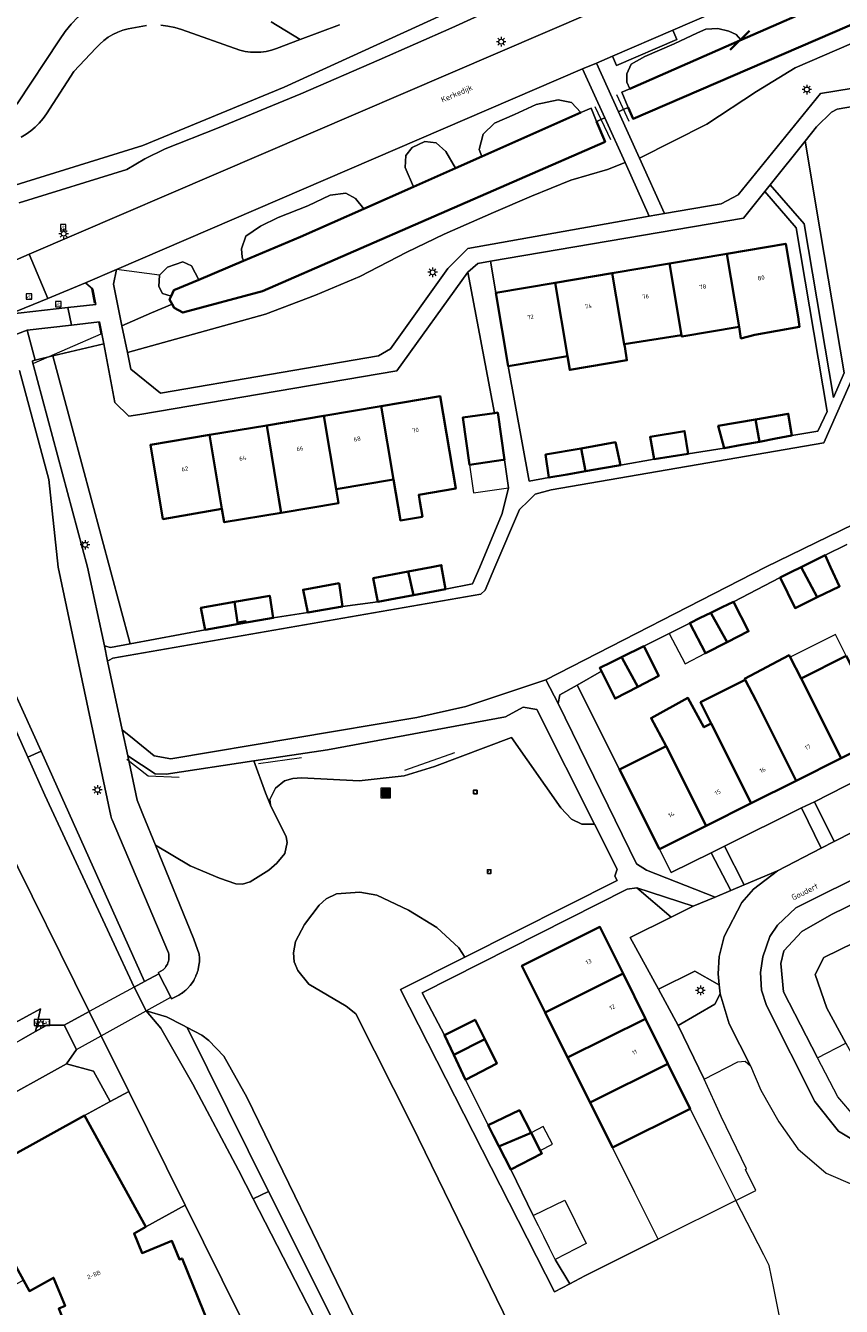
# Model space of a CAD drawing. Header units: metres. Extents: x 108651 to 109770, y 520801 to 521818.
# Tile 16 of 66: x 109212 to 109297, y 520923 to 521056. Entities that reach past the tile are written whole.
import ezdxf
from ezdxf.enums import TextEntityAlignment as Align

# ---------------------------------------------------------------- set-up
doc = ezdxf.new("R2010")
doc.units = ezdxf.units.M
for name, color, linetype, lineweight in [('B-WE-GK-BESCHOEIING-G', 253, 'OB-BESCHOEIING-BLOK', 35), ('B-WE-GR-BEPLANTING_CULTUUR_BOSPLANTSOEN-GV', 253, 'Continuous', 18), ('B-WE-GR-BEPLANTING_CULTUUR_HEESTERS-GV', 253, 'Continuous', 18), ('B-WE-GR-BEPLANTING_CULTUUR_ROOS-GV', 253, 'Continuous', 18), ('B-WE-GR-GRAS-GV', 253, 'Continuous', 13), ('B-WE-IE-MEUBILAIR_WEGMEUBILAIR-S', 253, 'Continuous', 25), ('B-WE-IE-MEUBILAIR_WEGMEUBILAIR_VERKEERSBORD-S', 253, 'Continuous', 25), ('B-WE-IE-TERREINAFSCHEIDING_KUNSTMATIG_HEKWERK-G', 253, 'IE-TERREINAFSCHEIDING_KUNSTMATIG-SO', 18), ('B-WE-KL-ET_LS_OV_LICHTMAST-S', 253, 'Continuous', 25), ('B-WE-KW-KUNSTWERK-GV', 253, 'Continuous', 18), ('B-WE-OG-BEBOUWING-GV', 253, 'Continuous', 35), ('B-WE-OG-BEBOUWING-T18', 253, 'Continuous', 18), ('B-WE-OG-BEBOUWING_LUIFEL-GV', 253, 'Continuous', 18), ('B-WE-OG-TERREIN_CULTUURSCHEIDING-GV', 253, 'Continuous', 18), ('B-WE-OG-TERREIN_ERF-GV', 253, 'Continuous', 18), ('B-WE-OG-TOPOGRAFIE-T18', 253, 'Continuous', 18), ('B-WE-OG-WATER_SLOOT-GV', 253, 'Continuous', 18), ('B-WE-VH-KANTVERHARDING-G', 253, 'Continuous', 18), ('B-WE-VH-VERHARDING_ASFALT-GV', 253, 'Continuous', 18), ('B-WE-VH-VERHARDING_BETONSTRAATSTEEN-GV', 253, 'Continuous', 18), ('B-WE-VH-VERHARDING_OPEN-GV', 253, 'Continuous', 18), ('B-WE-VH-VERHARDING_STRAATBAKSTEEN-GV', 253, 'Continuous', 18)]:
    doc.layers.add(name, color=color, linetype=linetype, lineweight=lineweight)
doc.styles.add('NLCS-ISO', font='NLCS-ISO.ttf')
doc.styles.add('NLCS-ISO-M250-T18', font='NLCS-ISO.ttf', dxfattribs={"height": 0.45})
doc.linetypes.add('IE-TERREINAFSCHEIDING_KUNSTMATIG-SO', pattern='A,4,[82,NLCS.SHX,S=0.75,R=90,X=0,Y=0],4,-2', length=10)
doc.linetypes.add('OB-BESCHOEIING-BLOK', pattern='A,6,-1,[152,NLCS.SHX,S=2,R=0,X=-1,Y=0]', length=7)

# ---------------------------------------------------------------- blocks, each defined once
blk = doc.blocks.new('SIE-WEG_AFVALBAK-SO')
at = {"linetype": 'ByBlock', "lineweight": 18}
h = blk.add_hatch(color=0, dxfattribs=at)
h.dxf.hatch_style = 1
h.paths.add_polyline_path([(-1.5, -1.5), (1.5, -1.5), (1.5, 1.5), (-1.5, 1.5)])
at = {"color": 0, "linetype": 'ByBlock', "lineweight": 18}
for points in [[(-2, -2), (2, -2), (2, 2), (-2, 2)], [(-1.5, -1.5), (1.5, -1.5), (1.5, 1.5), (-1.5, 1.5)]]:
    blk.add_lwpolyline(points, close=True, dxfattribs=at)
blk = doc.blocks.new('SIE-WEG_VERKEERSBORD-SO')
at = {"color": 0, "linetype": 'ByBlock', "lineweight": 18}
blk.add_lwpolyline([(-1.125, -1.125), (1.125, -1.125), (1.125, 1.125), (-1.125, 1.125)], close=True, dxfattribs=at)
at = {"color": 0, "linetype": 'ByBlock', "lineweight": 18, "style": 'NLCS-ISO'}
blk.add_text('vb', height=1.5, dxfattribs=at).set_placement((0, 0), align=Align.MIDDLE_CENTER)
blk = doc.blocks.new('SIE-WEG_VERKEERSBORD_STRAATNAAM-SO')
at = {"color": 0, "linetype": 'ByBlock', "lineweight": 18}
blk.add_lwpolyline([(-3.25, -1.25), (3.25, -1.25), (3.25, 1.25), (-3.25, 1.25)], close=True, dxfattribs=at)
at = {"color": 0, "linetype": 'ByBlock', "lineweight": 18, "style": 'NLCS-ISO'}
blk.add_text('straat', height=1.5, dxfattribs=at).set_placement((0, 0.15), align=Align.MIDDLE_CENTER)
blk = doc.blocks.new('SKL-ET_OV_LICHTMAST-SO')
at = {"color": 0, "linetype": 'ByBlock', "lineweight": 18}
for points in [[(-1.25, 0), (-2, 0)], [(-1.41, 1.41), (-0.88, 0.88)], [(0, 2), (0, 1.25)], [(0.88, 0.88), (1.41, 1.41)], [(2, 0), (1.25, 0)], [(-1.41, -1.41), (-0.88, -0.88)], [(0, -1.25), (0, -2)], [(0.88, -0.88), (1.41, -1.41)]]:
    blk.add_lwpolyline(points, dxfattribs=at)
blk.add_circle((0, 0), 1, dxfattribs=at)
blk = doc.blocks.new('SIE-WEG_SPEELTOESTEL-SO')
at = {"flags": 128}
blk.add_lwpolyline([(-0.75, -0.75), (0.75, -0.75), (0.75, 0.75), (-0.75, 0.75)], close=True, dxfattribs=at)
at = {"style": 'NLCS-ISO'}
blk.add_text('SPT', height=0.45, dxfattribs=at).set_placement((0, 0), align=Align.MIDDLE_CENTER)

msp = doc.modelspace()

# ---------------------------------------------------------------- linework, layer by layer
at = {"layer": 'B-WE-GK-BESCHOEIING-G', "flags": 128}
for points in [[(109316.34, 521064.51), (109274.86, 521046.61), (109274.36, 521047.78)], [(109285.97, 521054.75), (109295.97, 521059.15)], [(109284.97, 521053.75), (109286.97, 521055.75)], [(109274.51, 521049.71), (109285.97, 521054.75)], [(109259.14, 521042.68), (109269.42, 521047.24)], [(109271.07, 521046.32), (109271.97, 521044.2)], [(109271.97, 521044.2), (109236.32, 521028.68), (109228.04, 521026.46), (109227.14, 521026.96), (109226.95, 521027.32)], [(109256.4, 521041.47), (109259.14, 521042.68)], [(109252.04, 521039.53), (109256.4, 521041.47)], [(109246.88, 521037.25), (109252.04, 521039.53)], [(109234.37, 521031.84), (109240.28, 521034.33), (109246.88, 521037.25)], [(109229.7, 521029.87), (109234.37, 521031.84)], [(109226.84, 521028.17), (109227.11, 521028.78), (109229.7, 521029.87)], [(109226.68, 521027.8), (109226.84, 521028.17)], [(109226.95, 521027.32), (109226.68, 521027.8)]]:
    msp.add_lwpolyline(points, dxfattribs=at)
at = {"layer": 'B-WE-GR-BEPLANTING_CULTUUR_BOSPLANTSOEN-GV', "flags": 128}
for points in [[(109274.51, 521049.71), (109286.06, 521054.79), (109285.57, 521055.35), (109284.83, 521055.72), (109283.66, 521055.99), (109282.44, 521055.9), (109281.56, 521055.53), (109279.12, 521054.39), (109276.08, 521053.06), (109274.67, 521052.28), (109274.23, 521051.27), (109274.23, 521050.4)], [(109259.14, 521042.68), (109269.42, 521047.24), (109268.46, 521048.29), (109267.07, 521048.57), (109264.79, 521048.08), (109262.52, 521047.05), (109260.47, 521046.16), (109259.29, 521044.99), (109258.85, 521043.41)], [(109256.4, 521041.47), (109255.41, 521043.2), (109254.38, 521044.09), (109253.21, 521044.23), (109251.89, 521043.61), (109251.23, 521042.79), (109251.16, 521041.55), (109252.04, 521039.53)], [(109234.37, 521031.84), (109240.28, 521034.33), (109246.88, 521037.25), (109246.02, 521038.32), (109245, 521038.87), (109243.38, 521038.66), (109241.04, 521037.56), (109237.96, 521036.33), (109236.13, 521035.43), (109234.59, 521034.4), (109234.15, 521033.09), (109234.22, 521032.2)], [(109229.7, 521029.87), (109228.94, 521031.3), (109228.06, 521031.72), (109226.45, 521031.17), (109225.64, 521030.34), (109225.57, 521029.17), (109225.93, 521028.42), (109226.84, 521028.16), (109227.11, 521028.78)], [(109235.43, 520979.84), (109226.31, 520978.46), (109225.19, 520978.52), (109222.32, 520980.38), (109223.29, 520975.77), (109223.94, 520974.19), (109225.2, 520971.1), (109228.8, 520968.94), (109231.85, 520967.64), (109233.57, 520967.07), (109234.24, 520967.04), (109235.04, 520967.28), (109237.01, 520968.49), (109237.84, 520969.22), (109238.64, 520970.23), (109238.91, 520971.36), (109238.79, 520971.97), (109237.15, 520975.23), (109236.66, 520976.53)]]:
    msp.add_lwpolyline(points, close=True, dxfattribs=at)
for points in [[(109298.64, 521021.84), (109294.71, 521012.92), (109266.34, 521008.03), (109264.7, 521007.58), (109263.99, 521006.9), (109263.04, 521005.99), (109260.5, 521000), (109259.48, 520997.58), (109259.05, 520997.19), (109220.78, 520990.51), (109220.72, 520990.48), (109220.23, 520990.21), (109221.74, 520983.09), (109223, 520982.06), (109225.06, 520980.37), (109226.79, 520980.05), (109252.38, 520984.36), (109257.47, 520985.52), (109265.8, 520988.27), (109288.64, 521000), (109306.92, 521008.89)], [(109291.29, 520916.05), (109289.49, 520925.05), (109289.02, 520927.39), (109288.46, 520928.49), (109285.55, 520934.15), (109277.48, 520930.13), (109269.84, 520926.32), (109268.28, 520925.47), (109266.7, 520924.66), (109250.69, 520956.09), (109257.37, 520959.46), (109256.74, 520960.43), (109254.45, 520962.54), (109251.52, 520964.33), (109248.23, 520965.88), (109246.45, 520966.21), (109244.03, 520966.03), (109242.97, 520965.51), (109242.21, 520964.85), (109240.71, 520962.85), (109239.77, 520961.08), (109239.56, 520959.9), (109239.64, 520958.96), (109240, 520958.05), (109241.16, 520956.64), (109245.03, 520954.35), (109246.03, 520953.57), (109251.88, 520941.94), (109262.01, 520921.2)]]:
    msp.add_lwpolyline(points, dxfattribs=at)
at = {"layer": 'B-WE-GR-BEPLANTING_CULTUUR_HEESTERS-GV', "flags": 128}
for points in [[(109212.69, 521021.49), (109212.41, 521021.43), (109212.43, 521021.33), (109218.15, 521000), (109219.89, 520991.81), (109220.39, 520991.67), (109220.54, 520991.63), (109222.57, 520992.01), (109214.55, 521021.94)], [(109277.6, 520970.67), (109273.45, 520978.95), (109269.05, 520987.73), (109267.24, 520986.71), (109267.06, 520985.82), (109275.23, 520969.16), (109276.25, 520968.49), (109283.41, 520965.69), (109285.04, 520966.37), (109282.99, 520970.3), (109278.82, 520968.23)], [(109237.15, 520975.23), (109237.11, 520975.85), (109237.69, 520977.01), (109238.62, 520977.77), (109239.48, 520978.03), (109240.39, 520978.09), (109246.39, 520977.78), (109251.05, 520978.3), (109254.22, 520979.27), (109262.23, 520982.27), (109267.34, 520974.96), (109268.46, 520973.78), (109269.52, 520973.27), (109270.85, 520973.27), (109264.85, 520985.18), (109263.43, 520985.44), (109261.61, 520984.43), (109243.08, 520981), (109235.43, 520979.84), (109236.66, 520976.53)], [(109295.76, 520971.46), (109303.87, 520975.59), (109301.75, 520979.68), (109293.74, 520975.59)], [(109292.37, 520974.96), (109284.38, 520970.99), (109286.41, 520966.95), (109289.89, 520968.41), (109294.43, 520970.78)], [(109278.84, 520963.62), (109281.1, 520964.74), (109275.27, 520966.64)], [(109283.82, 520956.57), (109283.62, 520956.68), (109281.3, 520957.99), (109277.51, 520956.13), (109279.56, 520952.35), (109283.37, 520954.57), (109283.91, 520955.62)], [(109222.43, 520945.49), (109219.56, 520951.28), (109218.32, 520953.79), (109215.71, 520952.38), (109216.98, 520949.85), (109215.95, 520948.35), (109218.77, 520947.59), (109220.51, 520944.43)]]:
    msp.add_lwpolyline(points, close=True, dxfattribs=at)
msp.add_lwpolyline([(109205.72, 520936.3), (109217.84, 520942.97), (109220.51, 520944.43), (109218.77, 520947.59), (109215.95, 520948.35), (109200.18, 520939.63)], dxfattribs=at)
at = {"layer": 'B-WE-GR-BEPLANTING_CULTUUR_ROOS-GV', "flags": 128}
msp.add_lwpolyline([(109313.46, 520973.2), (109310.56, 520973.39), (109308.09, 520972.69), (109305.69, 520969.07), (109304.73, 520968.38), (109295.51, 520963.88), (109292.4, 520962.12), (109290.54, 520960.09), (109290.22, 520958.79), (109290.5, 520955.84), (109294.04, 520948.97), (109297, 520950.49), (109295.02, 520954.14), (109293.79, 520957.64), (109294.7, 520959.41), (109299.43, 520961.72), (109304.16, 520964.04), (109307.55, 520964.68), (109310.78, 520963.82), (109313.81, 520965.7), (109318.85, 520968.37), (109317.6, 520970.32), (109314.67, 520972.72)], close=True, dxfattribs=at)
at = {"layer": 'B-WE-GR-GRAS-GV', "flags": 128}
msp.add_lwpolyline([(109199.5, 521038.15), (109200.38, 521038.21), (109200.54, 521038.79), (109200.76, 521039.35), (109201.02, 521039.89), (109201.33, 521040.41), (109201.69, 521040.89), (109202.08, 521041.34), (109208.13, 521045.5), (109208.76, 521045.92), (109209.36, 521046.4), (109209.9, 521046.93), (109210.39, 521047.51), (109210.83, 521048.14), (109215.22, 521054.8), (109215.8, 521055.66), (109216.45, 521056.45), (109217.18, 521057.19), (109217.96, 521057.86), (109218.81, 521058.45), (109219.04, 521058.58), (109205.07, 521071.97), (109184.26, 521066.92), (109184.65, 521066.2)], close=True, dxfattribs=at)
at = {"layer": 'B-WE-IE-TERREINAFSCHEIDING_KUNSTMATIG_HEKWERK-G', "flags": 128}
for points in [[(109273.13, 521049.11), (109274.44, 521046.35)], [(109270.89, 521047.87), (109272.51, 521044.44)], [(109225.64, 521030.34), (109221.17, 521030.92)], [(109218.56, 521028.93), (109218.82, 521027.43)], [(109219.3, 521025.44), (109219.52, 521024.21), (109212.51, 521021.17)], [(109214.55, 521021.94), (109222.57, 520992.01)], [(109251.15, 520978.9), (109256.34, 520980.72)], [(109222.24, 520980.04), (109224.43, 520978.29), (109227.66, 520978.14)], [(109235.93, 520979.58), (109240.38, 520980.19)]]:
    msp.add_lwpolyline(points, dxfattribs=at)
at = {"layer": 'B-WE-KW-KUNSTWERK-GV', "flags": 128}
msp.add_lwpolyline([(109225.55, 520957.7), (109222.99, 520956.32), (109218.32, 520953.79), (109215.71, 520952.38), (109216.98, 520949.85), (109219.56, 520951.28), (109224.25, 520953.87), (109226.79, 520955.27)], close=True, dxfattribs=at)
at = {"layer": 'B-WE-OG-BEBOUWING-GV', "flags": 128}
for points in [[(109285.88, 521024.97), (109285.85, 521025.19), (109284.6, 521032.55), (109278.65, 521031.55), (109279.91, 521024.11), (109279.94, 521023.95)], [(109285.88, 521024.97), (109286.08, 521023.77), (109287.53, 521024.14), (109292.16, 521024.96), (109292.03, 521026.02), (109290.74, 521033.6), (109284.6, 521032.55), (109285.85, 521025.19)], [(109272.7, 521030.54), (109273.95, 521023.17), (109279.91, 521024.11), (109278.65, 521031.55)], [(109272.7, 521030.54), (109266.75, 521029.53), (109268.04, 521021.92), (109268.28, 521020.49), (109274.23, 521021.5), (109273.99, 521022.94), (109273.95, 521023.17)], [(109261.89, 521020.87), (109268.04, 521021.92), (109266.75, 521029.53), (109260.61, 521028.49)], [(109249.94, 521009.11), (109248.66, 521016.73), (109242.71, 521015.73), (109244, 521008.09)], [(109252.69, 521006.83), (109252.58, 521007.49), (109256.43, 521008.15), (109254.81, 521017.76), (109248.66, 521016.73), (109249.94, 521009.11), (109250.68, 521004.84), (109252.96, 521005.23)], [(109242.71, 521015.73), (109236.77, 521014.73), (109238.05, 521007.07), (109238.29, 521005.65), (109244.24, 521006.65), (109244, 521008.09)], [(109261.37, 521011.14), (109261.49, 521011.16), (109260.79, 521016.06), (109260.45, 521016.01), (109257.15, 521015.54), (109257.85, 521010.64)], [(109288, 521013.03), (109287.59, 521015.35), (109283.72, 521014.67), (109284.33, 521012.35), (109286.17, 521012.69)], [(109291.38, 521013.67), (109290.99, 521015.94), (109287.59, 521015.35), (109288, 521013.03), (109289.69, 521013.35)], [(109238.29, 521005.65), (109238.05, 521007.07), (109236.77, 521014.73), (109230.82, 521013.73), (109232.11, 521006.05), (109232.35, 521004.65)], [(109277.05, 521011.2), (109278.82, 521011.48), (109280.59, 521011.76), (109280.22, 521014.13), (109276.64, 521013.52)], [(109232.11, 521006.05), (109230.82, 521013.73), (109224.68, 521012.7), (109225.98, 521004.99)], [(109269.93, 521009.97), (109271.73, 521010.28), (109273.54, 521010.59), (109273.03, 521012.98), (109269.45, 521012.34)], [(109269.93, 521009.97), (109269.45, 521012.34), (109265.77, 521011.69), (109266.12, 521009.3), (109268.02, 521009.63)], [(109294.02, 520996.86), (109296.33, 520997.98), (109295.4, 521000), (109294.84, 521001.23), (109293.59, 521000.62), (109292.34, 521000)], [(109252.02, 520997.09), (109251.49, 520999.53), (109247.85, 520998.84), (109248.31, 520996.4), (109250.16, 520996.74)], [(109252.02, 520997.09), (109253.7, 520997.4), (109255.37, 520997.71), (109254.96, 521000), (109254.93, 521000.2), (109253.9, 521000), (109251.49, 520999.53)], [(109294.02, 520996.86), (109292.34, 521000), (109291.25, 520999.47), (109290.17, 520998.93), (109291.71, 520995.73)], [(109244.65, 520995.91), (109244.29, 520998.31), (109240.55, 520997.64), (109241.05, 520995.27), (109242.85, 520995.59)], [(109233.42, 520996.37), (109233.72, 520994.22), (109234.58, 520994.36), (109234.65, 520994.23), (109236.06, 520994.48), (109237.46, 520994.72), (109237.08, 520997.01)], [(109233.42, 520996.37), (109229.94, 520995.76), (109230.37, 520993.48), (109232.51, 520993.86), (109234.65, 520994.23), (109234.58, 520994.36), (109233.72, 520994.22)], [(109284.63, 520992.18), (109282.99, 520995.18), (109282.95, 520995.25), (109281.85, 520994.71), (109280.75, 520994.18), (109282.4, 520991.04)], [(109285.29, 520996.38), (109284.12, 520995.82), (109282.95, 520995.25), (109282.99, 520995.18), (109284.63, 520992.18), (109286.87, 520993.32)], [(109275.35, 520987.54), (109277.53, 520988.68), (109275.97, 520991.76), (109273.67, 520990.63), (109273.72, 520990.53)], [(109275.35, 520987.54), (109273.72, 520990.53), (109273.67, 520990.63), (109272.54, 520990.08), (109271.4, 520989.52), (109271.59, 520989.16), (109273, 520986.32)], [(109291.82, 520977.79), (109296.51, 520980.14), (109292.35, 520988.43), (109291.21, 520990.62), (109291.09, 520990.84), (109286.45, 520988.37), (109286.51, 520988.26), (109287.67, 520986.08)], [(109297.03, 520990.78), (109292.35, 520988.43), (109296.51, 520980.14), (109301.19, 520982.48)], [(109287.14, 520975.45), (109291.82, 520977.79), (109287.67, 520986.08), (109286.51, 520988.26), (109281.88, 520985.94), (109282.99, 520983.73)], [(109278.31, 520981.39), (109282.46, 520973.1), (109287.14, 520975.45), (109282.99, 520983.73), (109282.23, 520983.35), (109280.57, 520986.39), (109276.73, 520984.3)], [(109277.6, 520970.67), (109282.46, 520973.1), (109278.31, 520981.39), (109273.45, 520978.95)], [(109265.73, 520953.7), (109273.83, 520957.73), (109271.41, 520962.59), (109263.31, 520958.56)], [(109265.73, 520953.7), (109268.06, 520949.03), (109276.15, 520953.05), (109273.83, 520957.73)], [(109259.44, 520950.92), (109258.44, 520952.94), (109255.26, 520951.35), (109256.23, 520949.28)], [(109270.39, 520944.35), (109278.48, 520948.37), (109276.15, 520953.05), (109268.06, 520949.03)], [(109259.44, 520950.92), (109256.23, 520949.28), (109257.43, 520946.71), (109260.69, 520948.38)], [(109272.72, 520939.67), (109280.8, 520943.69), (109278.48, 520948.37), (109270.39, 520944.35)], [(109259.8, 520941.97), (109260.36, 520940.88), (109260.91, 520939.79), (109260.96, 520939.81), (109264.26, 520941.2), (109263.05, 520943.53)], [(109220.11, 520910.68), (109228.99, 520914.28), (109230.77, 520915.01), (109232.93, 520915.88), (109227.97, 520928.13), (109227.7, 520928.02), (109226.92, 520929.94), (109223.82, 520928.69), (109222.99, 520930.73), (109224.2, 520931.4), (109217.84, 520942.97), (109205.72, 520936.3), (109211.48, 520925.87), (109212.1, 520924.74), (109213.99, 520925.78), (109214.61, 520926.12), (109215.8, 520923.19), (109215.15, 520922.92), (109215.67, 520921.63)], [(109264.26, 520941.2), (109260.96, 520939.81), (109260.91, 520939.79), (109261.52, 520938.58), (109262.14, 520937.36), (109265.38, 520939.05), (109265.22, 520939.35)]]:
    msp.add_lwpolyline(points, close=True, dxfattribs=at)
at = {"layer": 'B-WE-OG-BEBOUWING_LUIFEL-GV', "flags": 128}
for points in [[(109261.37, 521011.14), (109257.85, 521010.64), (109258.26, 521007.72), (109261.9, 521008.24), (109261.49, 521011.16)], [(109280.75, 520994.18), (109278.63, 520993.1), (109280.29, 520989.93), (109282.4, 520991.04)], [(109297.03, 520990.78), (109295.92, 520992.99), (109291.21, 520990.62), (109292.35, 520988.43)], [(109265.51, 520941.85), (109264.26, 520941.2), (109265.22, 520939.35), (109266.47, 520940)]]:
    msp.add_lwpolyline(points, close=True, dxfattribs=at)
at = {"layer": 'B-WE-OG-TERREIN_CULTUURSCHEIDING-GV', "flags": 128}
for points in [[(109311.81, 521069.97), (109278.99, 521055.81), (109279.41, 521054.85), (109273.15, 521052.15), (109272.74, 521053.12), (109271.06, 521052.39), (109273.35, 521047.33), (109273.85, 521047.56), (109274.36, 521047.78), (109273.69, 521049.35), (109274.51, 521049.71), (109274.23, 521050.4), (109274.23, 521051.27), (109274.67, 521052.28), (109276.08, 521053.06), (109279.12, 521054.39), (109281.56, 521055.53), (109282.44, 521055.9), (109283.66, 521055.99), (109284.83, 521055.72), (109285.57, 521055.35), (109286.06, 521054.79), (109295.97, 521059.15)], [(109208.94, 521031.18), (109212.06, 521032.52), (109285.16, 521063.96)], [(109270.98, 521062.92), (109256.02, 521056.07), (109248.46, 521052.72), (109240.33, 521049.18), (109231.65, 521045.63), (109226.23, 521043.47), (109224.11, 521042.45), (109222.24, 521041.34), (109211.05, 521037.86)], [(109210.49, 520987.12), (109213.31, 520980.85), (109224.07, 520956.9), (109225.55, 520957.7), (109225.53, 520957.85), (109225.99, 520958.13), (109226.1, 520958.23), (109226.2, 520958.35), (109226.29, 520958.47), (109226.37, 520958.59), (109226.44, 520958.73), (109226.5, 520958.87), (109226.55, 520959.02), (109226.58, 520959.16), (109226.6, 520959.31), (109226.61, 520959.47), (109226.6, 520959.62), (109226.58, 520959.77), (109226.55, 520959.91), (109220.71, 520973.72), (109220.65, 520973.85), (109220.61, 520973.99), (109220.58, 520974.12), (109215.08, 521000), (109214.12, 521009.09), (109211.08, 521020.42)], [(109262.01, 520921.2), (109251.88, 520941.94), (109246.03, 520953.57), (109245.03, 520954.35), (109241.16, 520956.64), (109240, 520958.05), (109239.64, 520958.96), (109239.56, 520959.9), (109239.77, 520961.08), (109240.71, 520962.85), (109242.21, 520964.85), (109242.97, 520965.51), (109244.03, 520966.03), (109246.45, 520966.21), (109248.23, 520965.88), (109251.52, 520964.33), (109254.45, 520962.54), (109256.74, 520960.43), (109257.37, 520959.46), (109273.2, 520967.43), (109272.97, 520967.88), (109273.21, 520968.59), (109270.85, 520973.27), (109269.52, 520973.27), (109268.46, 520973.78), (109267.34, 520974.96), (109262.23, 520982.27), (109254.22, 520979.27), (109251.05, 520978.3), (109246.39, 520977.78), (109240.39, 520978.09), (109239.48, 520978.03), (109238.62, 520977.77), (109237.69, 520977.01), (109237.11, 520975.85), (109237.15, 520975.23), (109238.79, 520971.97), (109238.91, 520971.36), (109238.64, 520970.23), (109237.84, 520969.22), (109237.01, 520968.49), (109235.04, 520967.28), (109234.24, 520967.04), (109233.57, 520967.07), (109231.85, 520967.64), (109228.8, 520968.94), (109225.2, 520971.1), (109229.19, 520961.32), (109229.74, 520959.74), (109229.77, 520959.35), (109229.77, 520959.24), (109229.77, 520959.12), (109229.77, 520958.97), (109229.73, 520958.62), (109229.73, 520958.6), (109229.73, 520958.59), (109229.66, 520958.21), (109229.63, 520958.09), (109229.59, 520957.97), (109229.55, 520957.83), (109229.42, 520957.49), (109229.42, 520957.48), (109229.41, 520957.47), (109229.24, 520957.13), (109229.18, 520957.02), (109229.11, 520956.91), (109229.04, 520956.8), (109228.81, 520956.49), (109228.55, 520956.2), (109228.46, 520956.11), (109228.36, 520956.02), (109228.27, 520955.94), (109227.97, 520955.7), (109227.96, 520955.7), (109227.64, 520955.49), (109226.89, 520955.12), (109226.79, 520955.27), (109225.55, 520957.7), (109224.07, 520956.9), (109222.99, 520956.32), (109224.25, 520953.87), (109226.35, 520953.23), (109228.06, 520952.36), (109228.51, 520952.12), (109230.04, 520951.32), (109230.74, 520950.79), (109232.33, 520949.16), (109234.7, 520944.88), (109257.1, 520898.89)]]:
    msp.add_lwpolyline(points, dxfattribs=at)
for points in [[(109323.68, 521064.37), (109322.59, 521065.9), (109322.08, 521066.61), (109321.5, 521067.28), (109320.87, 521067.89), (109320.49, 521068.19), (109315.67, 521066.06), (109316.34, 521064.51), (109274.86, 521046.61), (109274.36, 521047.78), (109273.85, 521047.56), (109273.35, 521047.33), (109275.53, 521042.5), (109282.54, 521046.04), (109287.7, 521049.45), (109291.71, 521051.9), (109297.57, 521054.43), (109304.03, 521056.88), (109309.53, 521059.33), (109313.9, 521060.81), (109318.44, 521062.47)], [(109323.68, 521064.37), (109318.44, 521062.47), (109313.9, 521060.81), (109309.53, 521059.33), (109304.03, 521056.88), (109297.57, 521054.43), (109291.71, 521051.9), (109287.7, 521049.45), (109282.54, 521046.04), (109275.53, 521042.5), (109278.14, 521036.74), (109284.01, 521037.77), (109285.8, 521038.71), (109294.35, 521049.24), (109312.62, 521052.22), (109326.7, 521060.12)], [(109252.04, 521039.53), (109251.16, 521041.55), (109251.23, 521042.79), (109251.89, 521043.61), (109253.21, 521044.23), (109254.38, 521044.09), (109255.41, 521043.2), (109256.4, 521041.47), (109259.14, 521042.68), (109258.85, 521043.41), (109259.29, 521044.99), (109260.47, 521046.16), (109262.52, 521047.05), (109264.79, 521048.08), (109267.07, 521048.57), (109268.46, 521048.29), (109269.42, 521047.24), (109270.49, 521047.71), (109271.07, 521046.32), (109271.92, 521046.7), (109269.62, 521051.79), (109221.17, 521030.92), (109220.84, 521029.39), (109221.72, 521025.07), (109224.78, 521026.41), (109226.95, 521027.32), (109226.68, 521027.8), (109226.84, 521028.16), (109225.93, 521028.42), (109225.57, 521029.17), (109225.64, 521030.34), (109226.45, 521031.17), (109228.06, 521031.72), (109228.94, 521031.3), (109229.7, 521029.87), (109234.37, 521031.84), (109234.22, 521032.2), (109234.15, 521033.09), (109234.59, 521034.4), (109236.13, 521035.43), (109237.96, 521036.33), (109241.04, 521037.56), (109243.38, 521038.66), (109245, 521038.87), (109246.02, 521038.32), (109246.88, 521037.25)], [(109221.72, 521025.07), (109222.29, 521022.29), (109236.64, 521026.3), (109241.85, 521028.25), (109246.45, 521030.19), (109251.35, 521032.75), (109255.23, 521034.59), (109260.34, 521036.84), (109264.32, 521038.57), (109268.41, 521040.21), (109272.19, 521041.33), (109274.03, 521042.04), (109271.92, 521046.7), (109271.07, 521046.32), (109271.97, 521044.2), (109236.32, 521028.68), (109228.04, 521026.46), (109227.14, 521026.96), (109226.95, 521027.32), (109224.78, 521026.41)], [(109289.13, 521039.75), (109292.65, 521035.68), (109295.7, 521017.63), (109296.82, 521020.2), (109294.32, 521034.95), (109292.74, 521044.26)], [(109276.55, 521036.46), (109274.03, 521042.04), (109272.19, 521041.33), (109268.41, 521040.21), (109264.32, 521038.57), (109260.34, 521036.84), (109255.23, 521034.59), (109251.35, 521032.75), (109246.45, 521030.19), (109241.85, 521028.25), (109236.64, 521026.3), (109222.29, 521022.29), (109222.63, 521020.58), (109225.72, 521018.07), (109248.38, 521021.95), (109249.65, 521022.69), (109255.59, 521031.02), (109257.69, 521033.12)], [(109216.1, 521026.98), (109219, 521027.31), (109218.71, 521028.9), (109217.94, 521029.53), (109214.03, 521027.93), (109210.04, 521026.29)], [(109211.85, 521024.61), (109212.69, 521021.49), (109214.55, 521021.94), (109219.83, 521023.19), (109219.39, 521025.5), (109216.49, 521025.16)], [(109294.7, 520959.41), (109293.79, 520957.64), (109295.02, 520954.14), (109297, 520950.49), (109297.8, 520949), (109298.84, 520947.28), (109300.35, 520945.78), (109301.47, 520945.71), (109305.14, 520946.01), (109310.56, 520947.43), (109315.9, 520949.3), (109318.44, 520950.41), (109321.13, 520951.6), (109313.81, 520965.7), (109310.78, 520963.82), (109307.55, 520964.68), (109304.16, 520964.04), (109299.43, 520961.72)], [(109261.46, 520890.38), (109260.81, 520891.64), (109257.1, 520898.89), (109234.7, 520944.88), (109232.33, 520949.16), (109230.74, 520950.79), (109230.04, 520951.32), (109228.51, 520952.12), (109236.95, 520935.1), (109250.13, 520908.78), (109261.5, 520886.48), (109259.22, 520885.32), (109260.42, 520881.99), (109263.05, 520883.28), (109265.11, 520884.29), (109263.1, 520887.65)], [(109222.43, 520945.49), (109220.51, 520944.43), (109217.84, 520942.97), (109224.2, 520931.4), (109228.3, 520933.65)]]:
    msp.add_lwpolyline(points, close=True, dxfattribs=at)
at = {"layer": 'B-WE-OG-TERREIN_ERF-GV', "flags": 128}
for points in [[(109313.51, 521050.6), (109296.1, 521047.61), (109295.51, 521047.27), (109293.94, 521045.75), (109292.74, 521044.26), (109294.32, 521034.95), (109296.82, 521020.2)], [(109297.08, 521002.36), (109294.84, 521001.23), (109295.4, 521000), (109296.33, 520997.98), (109294.02, 520996.86), (109291.71, 520995.73), (109290.17, 520998.93), (109285.29, 520996.38), (109286.87, 520993.32), (109284.63, 520992.18), (109282.4, 520991.04), (109280.75, 520994.18), (109278.63, 520993.1), (109275.97, 520991.76), (109277.53, 520988.68), (109275.35, 520987.54), (109273, 520986.32), (109271.59, 520989.16), (109269.05, 520987.73), (109273.45, 520978.95), (109278.31, 520981.39), (109276.73, 520984.3), (109280.57, 520986.39), (109282.23, 520983.35), (109282.99, 520983.73), (109281.88, 520985.94), (109286.51, 520988.26), (109286.45, 520988.37), (109291.09, 520990.84), (109291.21, 520990.62), (109292.35, 520988.43), (109297.03, 520990.78)], [(109210.26, 520952.43), (109213.24, 520954.09), (109212.74, 520951.72), (109213.91, 520952.39), (109215.71, 520952.38), (109218.32, 520953.79), (109209.39, 520971.81)]]:
    msp.add_lwpolyline(points, dxfattribs=at)
for points in [[(109266.12, 521009.3), (109265.77, 521011.69), (109269.45, 521012.34), (109273.03, 521012.98), (109273.54, 521010.59), (109277.05, 521011.2), (109276.64, 521013.52), (109280.22, 521014.13), (109280.59, 521011.76), (109284.33, 521012.35), (109283.72, 521014.67), (109287.59, 521015.35), (109290.99, 521015.94), (109291.38, 521013.67), (109294.09, 521014.13), (109295.04, 521016.18), (109291.81, 521035.28), (109288.56, 521039.04), (109286.35, 521036.28), (109260.05, 521031.79), (109260.61, 521028.49), (109266.75, 521029.53), (109272.7, 521030.54), (109278.65, 521031.55), (109284.6, 521032.55), (109290.74, 521033.6), (109292.03, 521026.02), (109292.16, 521024.96), (109287.53, 521024.14), (109286.08, 521023.77), (109285.88, 521024.97), (109279.94, 521023.95), (109279.91, 521024.11), (109273.95, 521023.17), (109273.99, 521022.94), (109274.23, 521021.5), (109268.28, 521020.49), (109268.04, 521021.92), (109261.89, 521020.87), (109264.06, 521008.94)], [(109237.46, 520994.72), (109241.05, 520995.27), (109240.55, 520997.64), (109244.29, 520998.31), (109244.65, 520995.91), (109248.31, 520996.4), (109247.85, 520998.84), (109251.49, 520999.53), (109253.9, 521000), (109254.93, 521000.2), (109254.96, 521000), (109255.37, 520997.71), (109258.18, 520998.24), (109258.92, 521000), (109261.25, 521005.58), (109261.9, 521008.24), (109261.49, 521011.16), (109261.37, 521011.14), (109257.85, 521010.64), (109257.15, 521015.54), (109260.45, 521016.01), (109257.69, 521030.64), (109250.3, 521020.38), (109223.58, 521015.87), (109222.43, 521015.68), (109220.97, 521017.1), (109219.83, 521023.19), (109214.55, 521021.94), (109222.57, 520992.01), (109230.37, 520993.48), (109229.94, 520995.76), (109233.42, 520996.37), (109237.08, 520997.01)], [(109230.82, 521013.73), (109236.77, 521014.73), (109242.71, 521015.73), (109248.66, 521016.73), (109254.81, 521017.76), (109256.43, 521008.15), (109252.58, 521007.49), (109252.69, 521006.83), (109252.96, 521005.23), (109250.68, 521004.84), (109249.94, 521009.11), (109244, 521008.09), (109244.24, 521006.65), (109238.29, 521005.65), (109232.35, 521004.65), (109232.11, 521006.05), (109225.98, 521004.99), (109224.68, 521012.7)], [(109277.6, 520970.67), (109278.82, 520968.23), (109282.99, 520970.3), (109284.38, 520970.99), (109292.37, 520974.96), (109293.74, 520975.59), (109301.75, 520979.68), (109303.09, 520980.39), (109311.18, 520984.2), (109312.55, 520984.98), (109315.39, 520986.39), (109316.05, 520986.71), (109316.7, 520987.04), (109315.73, 520988.97), (109315.41, 520989.61), (109310.55, 520987.18), (109305.87, 520984.83), (109301.19, 520982.48), (109296.51, 520980.14), (109291.82, 520977.79), (109287.14, 520975.45), (109282.46, 520973.1)], [(109278.84, 520963.62), (109275.27, 520966.64), (109274.25, 520966.53), (109252.92, 520955.73), (109255.26, 520951.35), (109258.44, 520952.94), (109259.44, 520950.92), (109260.69, 520948.38), (109257.43, 520946.71), (109259.8, 520941.97), (109263.05, 520943.53), (109264.26, 520941.2), (109265.22, 520939.35), (109265.38, 520939.05), (109262.14, 520937.36), (109264.48, 520932.58), (109267.77, 520934.17), (109268.85, 520932), (109270, 520929.67), (109266.78, 520928.02), (109268.28, 520925.47), (109269.84, 520926.32), (109277.48, 520930.13), (109275.06, 520934.99), (109272.72, 520939.67), (109270.39, 520944.35), (109268.06, 520949.03), (109265.73, 520953.7), (109263.31, 520958.56), (109271.41, 520962.59), (109273.83, 520957.73), (109276.15, 520953.05), (109278.48, 520948.37), (109280.8, 520943.69), (109283.13, 520939.01), (109285.55, 520934.15), (109287.63, 520935.19), (109286.54, 520937.37), (109286.67, 520937.43), (109284.04, 520942.89), (109282.24, 520946.75), (109279.56, 520952.35), (109277.51, 520956.13), (109274.55, 520961.48)], [(109222.99, 520930.73), (109223.82, 520928.69), (109226.92, 520929.94), (109227.7, 520928.02), (109227.97, 520928.13), (109232.93, 520915.88), (109230.77, 520915.01), (109228.99, 520914.28), (109231.83, 520907.23), (109232.03, 520907.31), (109233.36, 520907.84), (109239.81, 520910.44), (109228.3, 520933.65), (109224.2, 520931.4)]]:
    msp.add_lwpolyline(points, close=True, dxfattribs=at)
at = {"layer": 'B-WE-OG-WATER_SLOOT-GV', "flags": 128}
for points in [[(109315.67, 521066.06), (109315.04, 521067.53), (109304.13, 521062.73), (109295.97, 521059.15), (109286.06, 521054.79), (109274.51, 521049.71), (109273.69, 521049.35), (109274.36, 521047.78), (109274.86, 521046.61), (109316.34, 521064.51)], [(109229.7, 521029.87), (109227.11, 521028.78), (109226.84, 521028.16), (109226.68, 521027.8), (109226.95, 521027.32), (109227.14, 521026.96), (109228.04, 521026.46), (109236.32, 521028.68), (109271.97, 521044.2), (109271.07, 521046.32), (109270.49, 521047.71), (109269.42, 521047.24), (109259.14, 521042.68), (109256.4, 521041.47), (109252.04, 521039.53), (109246.88, 521037.25), (109240.28, 521034.33), (109234.37, 521031.84)], [(109211.94, 520980.23), (109213.31, 520980.85), (109210.49, 520987.12), (109205.9, 520997.66), (109204.52, 520997.06), (109209.12, 520986.52)], [(109211.94, 520980.23), (109213.71, 520976.29), (109222.99, 520956.32), (109224.07, 520956.9), (109213.31, 520980.85)], [(109236.95, 520935.1), (109228.51, 520952.12), (109228.06, 520952.36), (109226.35, 520953.23), (109224.25, 520953.87), (109225.76, 520952.08), (109229.09, 520946.24), (109233.84, 520937.31), (109235.37, 520934.33)], [(109236.95, 520935.1), (109235.37, 520934.33), (109245.31, 520915), (109248.79, 520908.07), (109250.13, 520908.78)]]:
    msp.add_lwpolyline(points, close=True, dxfattribs=at)
for points in [[(109211.05, 521037.86), (109222.24, 521041.34), (109224.11, 521042.45), (109226.23, 521043.47), (109231.65, 521045.63), (109240.33, 521049.18), (109248.46, 521052.72), (109256.02, 521056.07), (109270.98, 521062.92)], [(109257.85, 521058.68), (109238.57, 521049.89), (109223.9, 521043.83), (109204.57, 521037.81)], [(109204.57, 521037.81), (109223.9, 521043.83), (109238.57, 521049.89), (109257.85, 521058.68)], [(109225.75, 521056.32), (109226.49, 521056.24), (109227.21, 521056.1), (109227.92, 521055.89), (109233.98, 521053.72), (109234.52, 521053.6), (109235.07, 521053.53), (109235.62, 521053.51), (109236.17, 521053.54), (109236.72, 521053.61), (109237.26, 521053.74), (109237.78, 521053.91), (109240.24, 521054.83), (109237.22, 521056.67)], [(109237.22, 521056.67), (109240.24, 521054.83), (109244.35, 521056.38)], [(109216.45, 521056.45), (109215.8, 521055.66), (109215.22, 521054.8), (109210.83, 521048.14)], [(109211.24, 521044.7), (109211.76, 521045.01), (109212.24, 521045.35), (109212.71, 521045.74), (109213.13, 521046.16), (109213.52, 521046.62), (109213.88, 521047.1), (109216.72, 521051.51), (109219.02, 521053.95), (109219.41, 521054.37), (109219.83, 521054.74), (109220.29, 521055.08), (109220.77, 521055.37), (109221.28, 521055.62), (109221.81, 521055.81), (109222.36, 521055.96), (109224.28, 521056.29)], [(109224.28, 521056.29), (109222.36, 521055.96), (109221.81, 521055.81), (109221.28, 521055.62), (109220.77, 521055.37), (109220.29, 521055.08), (109219.83, 521054.74), (109219.41, 521054.37), (109219.02, 521053.95), (109216.72, 521051.51), (109213.88, 521047.1), (109213.52, 521046.62), (109213.13, 521046.16), (109212.71, 521045.74), (109212.24, 521045.35), (109211.76, 521045.01), (109211.24, 521044.7)], [(109244.35, 521056.38), (109240.24, 521054.83), (109237.78, 521053.91), (109237.26, 521053.74), (109236.72, 521053.61), (109236.17, 521053.54), (109235.62, 521053.51), (109235.07, 521053.53), (109234.52, 521053.6), (109233.98, 521053.72), (109227.92, 521055.89), (109227.21, 521056.1), (109226.49, 521056.24), (109225.75, 521056.32)], [(109245.31, 520915), (109235.37, 520934.33), (109233.84, 520937.31), (109229.09, 520946.24), (109225.76, 520952.08), (109224.25, 520953.87), (109222.99, 520956.32), (109213.71, 520976.29), (109211.94, 520980.23), (109209.12, 520986.52)], [(109209.39, 520971.81), (109218.32, 520953.79), (109219.56, 520951.28), (109222.43, 520945.49), (109228.3, 520933.65), (109239.81, 520910.44), (109240.37, 520909.31), (109240.66, 520908.72), (109243.43, 520903.13), (109255.69, 520878.4), (109259.04, 520869.91), (109264.77, 520853.39), (109266.7, 520848.84), (109260.28, 520836.69), (109259.03, 520834.32), (109210.45, 520816.45)]]:
    msp.add_lwpolyline(points, dxfattribs=at)
at = {"layer": 'B-WE-VH-KANTVERHARDING-G', "flags": 128}
for points in [[(109296.82, 521020.2), (109295.7, 521017.63), (109292.65, 521035.68), (109289.13, 521039.75), (109288.56, 521039.04), (109291.81, 521035.28), (109295.04, 521016.18), (109294.09, 521014.13), (109291.38, 521013.67), (109289.69, 521013.35), (109288, 521013.03), (109286.17, 521012.69), (109284.33, 521012.35), (109280.59, 521011.76), (109278.82, 521011.48), (109277.05, 521011.2), (109273.54, 521010.59), (109271.73, 521010.28), (109269.93, 521009.97), (109268.02, 521009.63), (109266.12, 521009.3), (109264.06, 521008.94), (109261.89, 521020.87), (109260.61, 521028.49), (109260.05, 521031.79), (109258.71, 521031.56), (109257.69, 521030.64), (109260.45, 521016.01), (109260.79, 521016.06), (109261.49, 521011.16), (109261.9, 521008.24), (109261.25, 521005.58), (109258.92, 521000), (109258.18, 520998.24), (109255.37, 520997.71), (109253.7, 520997.4), (109252.02, 520997.09), (109250.16, 520996.74), (109248.31, 520996.4), (109244.65, 520995.91), (109242.85, 520995.59), (109241.05, 520995.27), (109237.46, 520994.72), (109236.06, 520994.48), (109234.65, 520994.23), (109232.51, 520993.86), (109230.37, 520993.48), (109222.57, 520992.01), (109220.54, 520991.63), (109220.39, 520991.67), (109219.89, 520991.81), (109220.23, 520990.21), (109220.72, 520990.48), (109220.78, 520990.51), (109259.05, 520997.19), (109259.48, 520997.58), (109260.5, 521000), (109263.04, 521005.99), (109263.99, 521006.9), (109264.7, 521007.58), (109266.34, 521008.03), (109294.71, 521012.92), (109298.64, 521021.84)], [(109210.15, 521023.98), (109211.85, 521024.61), (109216.49, 521025.16), (109216.1, 521026.98), (109210.04, 521026.29)], [(109211.08, 521020.42), (109214.12, 521009.09), (109215.08, 521000), (109220.58, 520974.12), (109220.61, 520973.99), (109220.65, 520973.85), (109220.71, 520973.72), (109226.55, 520959.91), (109226.58, 520959.77), (109226.6, 520959.62), (109226.61, 520959.47), (109226.6, 520959.31), (109226.58, 520959.16), (109226.55, 520959.02), (109226.5, 520958.87), (109226.44, 520958.73), (109226.37, 520958.59), (109226.29, 520958.47), (109226.2, 520958.35), (109226.1, 520958.23), (109225.99, 520958.13), (109225.53, 520957.85), (109225.55, 520957.7), (109226.79, 520955.27), (109226.89, 520955.12), (109227.64, 520955.49), (109227.96, 520955.7), (109227.97, 520955.7), (109228.27, 520955.94), (109228.36, 520956.02), (109228.46, 520956.11), (109228.55, 520956.2), (109228.81, 520956.49), (109229.04, 520956.8), (109229.11, 520956.91), (109229.18, 520957.02), (109229.24, 520957.13), (109229.41, 520957.47), (109229.42, 520957.48), (109229.42, 520957.49), (109229.55, 520957.83), (109229.59, 520957.97), (109229.63, 520958.09), (109229.66, 520958.21), (109229.73, 520958.59), (109229.73, 520958.6), (109229.73, 520958.62), (109229.77, 520958.97), (109229.77, 520959.12), (109229.77, 520959.24), (109229.77, 520959.35), (109229.74, 520959.74), (109229.19, 520961.32), (109225.2, 520971.1), (109223.94, 520974.19), (109223.29, 520975.77), (109222.32, 520980.38), (109221.74, 520983.09), (109220.23, 520990.21), (109219.89, 520991.81), (109218.15, 521000), (109212.43, 521021.33), (109212.41, 521021.43), (109212.69, 521021.49), (109211.85, 521024.61), (109210.15, 521023.98)], [(109306.92, 521008.89), (109288.64, 521000), (109265.8, 520988.27), (109267.06, 520985.82), (109267.24, 520986.71), (109269.05, 520987.73), (109271.59, 520989.16), (109271.4, 520989.52), (109272.54, 520990.08), (109273.67, 520990.63), (109275.97, 520991.76), (109278.63, 520993.1), (109280.75, 520994.18), (109281.85, 520994.71), (109282.95, 520995.25), (109284.12, 520995.82), (109285.29, 520996.38), (109290.17, 520998.93), (109291.25, 520999.47), (109292.34, 521000), (109293.59, 521000.62), (109294.84, 521001.23), (109297.08, 521002.36)]]:
    msp.add_lwpolyline(points, dxfattribs=at)
for points in [[(109235.43, 520979.84), (109243.08, 520981), (109261.61, 520984.43), (109263.43, 520985.44), (109264.85, 520985.18), (109270.85, 520973.27), (109273.21, 520968.59), (109272.97, 520967.88), (109273.2, 520967.43), (109257.37, 520959.46), (109250.69, 520956.09), (109266.7, 520924.66), (109268.28, 520925.47), (109266.78, 520928.02), (109266.18, 520929.21), (109265.57, 520930.41), (109265.02, 520931.5), (109264.48, 520932.58), (109262.14, 520937.36), (109261.52, 520938.58), (109260.91, 520939.79), (109260.36, 520940.88), (109259.8, 520941.97), (109257.43, 520946.71), (109256.23, 520949.28), (109255.26, 520951.35), (109252.92, 520955.73), (109274.25, 520966.53), (109275.27, 520966.64), (109281.1, 520964.74), (109283.41, 520965.69), (109276.25, 520968.49), (109275.23, 520969.16), (109267.06, 520985.82), (109265.8, 520988.27), (109257.47, 520985.52), (109252.38, 520984.36), (109226.79, 520980.05), (109225.06, 520980.37), (109223, 520982.06), (109221.74, 520983.09), (109222.32, 520980.38), (109225.19, 520978.52), (109226.31, 520978.46)], [(109292.37, 520974.96), (109294.43, 520970.78), (109295.76, 520971.46), (109293.74, 520975.59)], [(109286.41, 520966.95), (109284.38, 520970.99), (109282.99, 520970.3), (109285.04, 520966.37)], [(109204.37, 520920.21), (109207.79, 520917.42), (109211.96, 520919.13), (109211.61, 520920.04), (109212.07, 520920.22), (109215.67, 520921.63), (109215.15, 520922.92), (109215.8, 520923.19), (109214.61, 520926.12), (109213.99, 520925.78), (109212.1, 520924.74), (109211.48, 520925.87), (109207.98, 520923.94), (109208.72, 520922.59), (109208.33, 520922.38)]]:
    msp.add_lwpolyline(points, close=True, dxfattribs=at)
at = {"layer": 'B-WE-VH-VERHARDING_ASFALT-GV', "flags": 128}
for points in [[(109271.06, 521052.39), (109272.74, 521053.12), (109278.99, 521055.81), (109311.81, 521069.97), (109320.79, 521074.02), (109319.02, 521078.5), (109311.76, 521075.38), (109295.03, 521068.21), (109291.11, 521066.53), (109285.76, 521064.22), (109285.16, 521063.96), (109212.06, 521032.52), (109214.03, 521027.93), (109217.94, 521029.53), (109221.17, 521030.92), (109269.62, 521051.79)], [(109208.19, 521025.52), (109210.04, 521026.29), (109214.03, 521027.93), (109212.06, 521032.52), (109208.94, 521031.18), (109207.11, 521030.39), (109204.23, 521029.15), (109204.01, 521029.05), (109203.99, 521029.05), (109205.85, 521024.5)]]:
    msp.add_lwpolyline(points, close=True, dxfattribs=at)
for points in [[(109303.87, 520975.59), (109295.76, 520971.46), (109294.43, 520970.78), (109289.89, 520968.41), (109287.4, 520966.53), (109286.16, 520965.14), (109284.32, 520961.6), (109283.83, 520959.51), (109283.71, 520957.7), (109283.82, 520956.57), (109283.91, 520955.62), (109284.86, 520952.52), (109287.09, 520948.15), (109288.15, 520945.63), (109290.03, 520942.33), (109291.99, 520939.51), (109294.95, 520936.98), (109297.92, 520935.71)], [(109298.31, 520940.11), (109296.21, 520941.37), (109293.75, 520944.44), (109288.74, 520954.43), (109288.2, 520956.03), (109288.13, 520957.84), (109288.37, 520959.47), (109289.08, 520961.6), (109289.87, 520962.76), (109291.78, 520964.58), (109308.09, 520972.69)]]:
    msp.add_lwpolyline(points, dxfattribs=at)
at = {"layer": 'B-WE-VH-VERHARDING_BETONSTRAATSTEEN-GV', "flags": 128}
for points in [[(109278.84, 520963.62), (109274.55, 520961.48), (109277.51, 520956.13), (109281.3, 520957.99), (109283.62, 520956.68), (109283.82, 520956.57), (109283.71, 520957.7), (109283.83, 520959.51), (109284.32, 520961.6), (109286.16, 520965.14), (109287.4, 520966.53), (109289.89, 520968.41), (109286.41, 520966.95), (109285.04, 520966.37), (109283.41, 520965.69), (109281.1, 520964.74)], [(109282.24, 520946.75), (109285.75, 520948.58), (109286.51, 520948.64), (109287.09, 520948.15), (109284.86, 520952.52), (109283.91, 520955.62), (109283.37, 520954.57), (109279.56, 520952.35)]]:
    msp.add_lwpolyline(points, close=True, dxfattribs=at)
msp.add_lwpolyline([(109200.18, 520939.63), (109215.95, 520948.35), (109216.98, 520949.85), (109215.71, 520952.38), (109213.91, 520952.39), (109212.74, 520951.72), (109211.21, 520950.86)], dxfattribs=at)
at = {"layer": 'B-WE-VH-VERHARDING_OPEN-GV', "flags": 128}
msp.add_lwpolyline([(109215.71, 520952.38), (109216.98, 520949.85), (109219.56, 520951.28), (109224.25, 520953.87), (109222.99, 520956.32), (109218.32, 520953.79)], close=True, dxfattribs=at)
at = {"layer": 'B-WE-VH-VERHARDING_STRAATBAKSTEEN-GV', "flags": 128}
for points in [[(109278.99, 521055.81), (109272.74, 521053.12), (109273.15, 521052.15), (109279.41, 521054.85)], [(109278.14, 521036.74), (109275.53, 521042.5), (109273.35, 521047.33), (109271.06, 521052.39), (109269.62, 521051.79), (109271.92, 521046.7), (109274.03, 521042.04), (109276.55, 521036.46)], [(109210.26, 520952.43), (109209.58, 520952.05), (109209.89, 520951.49), (109209.73, 520950.02), (109211.21, 520950.86), (109212.74, 520951.72), (109213.24, 520954.09)]]:
    msp.add_lwpolyline(points, close=True, dxfattribs=at)
for points in [[(109312.62, 521052.22), (109294.35, 521049.24), (109285.8, 521038.71), (109284.01, 521037.77), (109278.14, 521036.74), (109276.55, 521036.46), (109257.69, 521033.12), (109255.59, 521031.02), (109249.65, 521022.69), (109248.38, 521021.95), (109225.72, 521018.07), (109222.63, 521020.58), (109222.29, 521022.29), (109221.72, 521025.07), (109220.84, 521029.39), (109221.17, 521030.92), (109217.94, 521029.53), (109218.71, 521028.9), (109219, 521027.31), (109216.1, 521026.98), (109216.49, 521025.16), (109219.39, 521025.5), (109219.83, 521023.19), (109220.97, 521017.1), (109222.43, 521015.68), (109223.58, 521015.87), (109250.3, 521020.38), (109257.69, 521030.64), (109258.71, 521031.56), (109260.05, 521031.79), (109286.35, 521036.28), (109288.56, 521039.04), (109289.13, 521039.75), (109292.74, 521044.26), (109293.94, 521045.75), (109295.51, 521047.27), (109296.1, 521047.61), (109313.51, 521050.6)], [(109308.09, 520972.69), (109291.78, 520964.58), (109289.87, 520962.76), (109289.08, 520961.6), (109288.37, 520959.47), (109288.13, 520957.84), (109288.2, 520956.03), (109288.74, 520954.43), (109293.75, 520944.44), (109296.21, 520941.37), (109298.31, 520940.11)], [(109297.98, 520942.79), (109296.14, 520944.91), (109294.04, 520948.97), (109290.5, 520955.84), (109290.22, 520958.79), (109290.54, 520960.09), (109292.4, 520962.12), (109295.51, 520963.88), (109304.73, 520968.38)]]:
    msp.add_lwpolyline(points, dxfattribs=at)

# ---------------------------------------------------------------- block references
at = {"layer": 'B-WE-IE-MEUBILAIR_WEGMEUBILAIR-S', "xscale": 0.25, "yscale": 0.25, "zscale": 0.25}
for name, p in [('SIE-WEG_VERKEERSBORD-SO', (109215.6, 521035.34)), ('SIE-WEG_VERKEERSBORD-SO', (109212.06, 521028.13)), ('SIE-WEG_VERKEERSBORD-SO', (109215.11, 521027.32)), ('SIE-WEG_AFVALBAK-SO', (109249.15, 520976.51)), ('SIE-WEG_SPEELTOESTEL-SO', (109258.45, 520976.61)), ('SIE-WEG_SPEELTOESTEL-SO', (109259.9, 520968.34))]:
    msp.add_blockref(name, p, dxfattribs=at)
at = {"layer": 'B-WE-IE-MEUBILAIR_WEGMEUBILAIR_VERKEERSBORD-S', "xscale": 0.25, "yscale": 0.25, "zscale": 0.25}
msp.add_blockref('SIE-WEG_VERKEERSBORD_STRAATNAAM-SO', (109213.4, 520952.64), dxfattribs=at)
at = {"layer": 'B-WE-KL-ET_LS_OV_LICHTMAST-S', "xscale": 0.25, "yscale": 0.25, "zscale": 0.25}
for p in [(109261.15, 521054.61), (109292.93, 521049.64), (109215.66, 521034.65), (109254.02, 521030.64), (109217.89, 521002.31), (109219.17, 520976.83), (109281.87, 520955.99), (109213.26, 520952.5)]:
    msp.add_blockref('SKL-ET_OV_LICHTMAST-SO', p, dxfattribs=at)

# ---------------------------------------------------------------- texts
at = {"layer": 'B-WE-OG-BEBOUWING-T18', "style": 'NLCS-ISO-M250-T18'}
for s, rotation, p in [('80', 9.6, (109288.18, 521030.06)), ('78', 9.6, (109282.12, 521029.14)), ('74', 9.6, (109270.22, 521027.12)), ('76', 9.6, (109276.17, 521028.13)), ('72', 9.6, (109264.19, 521025.99)), ('70', 9.6, (109252.24, 521014.23)), ('66', 9.5, (109240.23, 521012.32)), ('68', 9.5, (109246.18, 521013.32)), ('64', 9.5, (109234.28, 521011.32)), ('62', 9.5, (109228.26, 521010.21)), ('17', 26.9, (109293.02, 520981.28)), ('16', 26.6, (109288.33, 520978.91)), ('15', 27.1, (109283.66, 520976.59)), ('14', 26.6, (109278.84, 520974.27)), ('13', 26.4, (109270.24, 520958.97)), ('12', 26.4, (109272.7, 520954.25)), ('11', 26.4, (109275.02, 520949.57)), ('2-8B', 22.1, (109218.8, 520926.43))]:
    msp.add_text(s, height=0.45, rotation=rotation, dxfattribs=at).set_placement(p, align=Align.MIDDLE)
at = {"layer": 'B-WE-OG-TOPOGRAFIE-T18', "style": 'NLCS-ISO-M250-T18'}
for s, rotation, p in [('Kerkedijk', 23.2, (109256.56, 521049.14)), ('Goudert', 26.1, (109292.71, 520966.25))]:
    msp.add_text(s, height=0.6, rotation=rotation, dxfattribs=at).set_placement(p, align=Align.MIDDLE)

doc.saveas('drawing.dxf')
